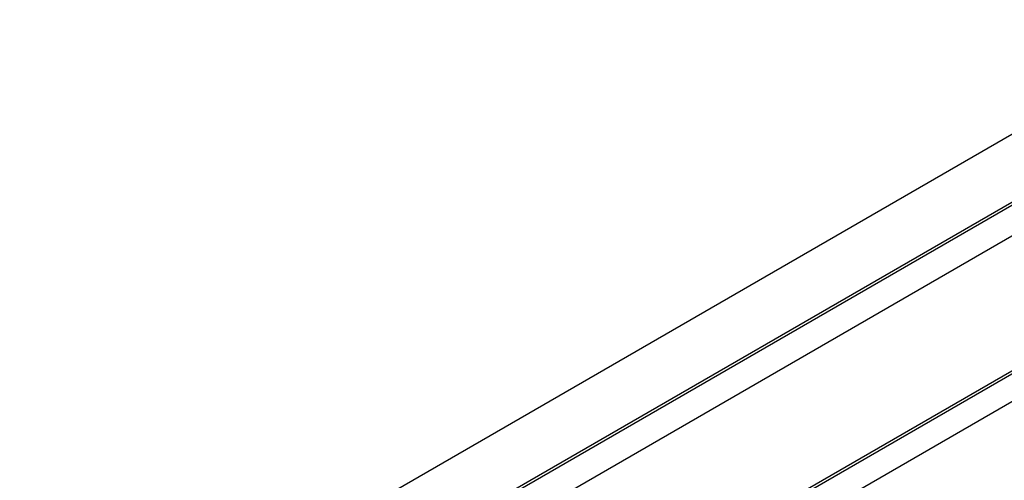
# Model space of a CAD drawing. Header units: millimetres. Extents: x 0 to 849, y 0 to 594.
# Tile 40 of 84: x 284 to 330, y 533 to 555. Entities that reach past the tile are written whole.
import ezdxf

# ---------------------------------------------------------------- set-up
doc = ezdxf.new("R2010")
doc.units = ezdxf.units.MM
doc.layers.add('TRAIT-FORT', color=4, linetype='Continuous', lineweight=25)

msp = doc.modelspace()

# ---------------------------------------------------------------- linework, layer by layer
at = {"layer": 'TRAIT-FORT', "color": 4, "linetype": 'Continuous', "lineweight": 25}
for p, q in [((340.067, 555.234), (273.314, 516.698)), ((277.228, 515.751), (339.987, 551.981)), ((277.354, 515.678), (339.536, 551.575)), ((277.354, 514.22), (335.028, 547.514)), ((338.29, 542.983), (284.173, 511.742)), ((338.416, 542.91), (284.299, 511.669)), ((339.552, 542.254), (284.299, 510.357))]:
    msp.add_line(p, q, dxfattribs=at)

doc.saveas('drawing.dxf')
